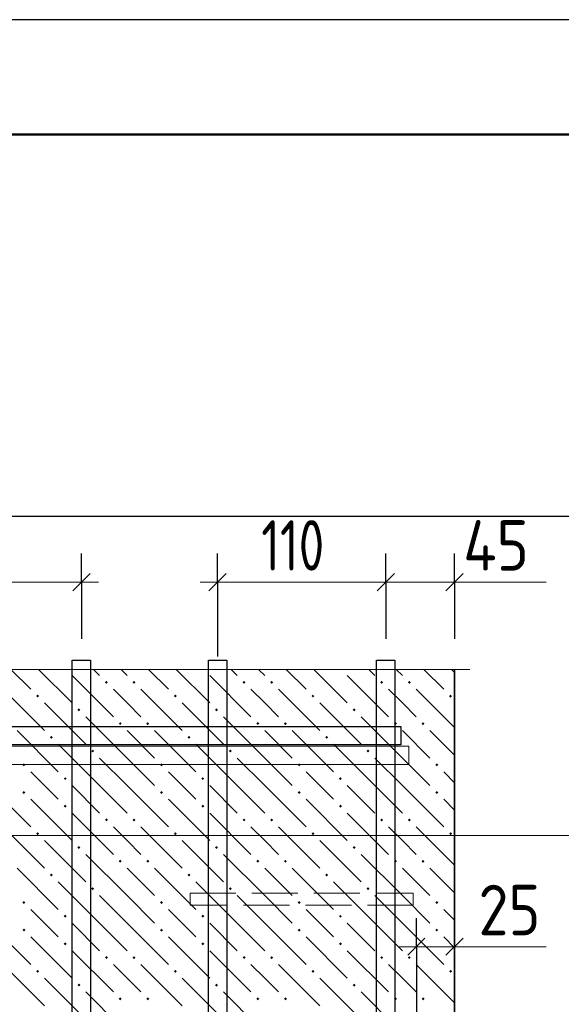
# Model space of a CAD drawing. Header units: millimetres. Extents: x 0 to 50400, y 0 to 35640.
# Tile 36 of 40: x 30764 to 33597, y 30489 to 35640. Entities that reach past the tile are written whole.
import ezdxf

# ---------------------------------------------------------------- set-up
doc = ezdxf.new("R2010")
doc.units = ezdxf.units.MM
doc.linetypes.add('______2', pattern=[324, 240, -84])
for name, color, linetype, lineweight in [('Standard', 7, 'Continuous', 25), ('ЖБ Перекрытие средний уровень', 7, 'Continuous', 35), ('Размерная линия_ общее', 7, 'Continuous', 13)]:
    doc.layers.add(name, color=color, linetype=linetype, lineweight=lineweight)
for name, color, linetype, lineweight, true_color in [('Обрамление П-обр. равн.', 7, 'Continuous', 25, 0x5f1e0f), ('Поперечное армирование AW фон', 7, '______2', 13, 0xa0a0a0), ('Фоновоя арматура Х1', 7, 'Continuous', 18, 0x656565)]:
    doc.layers.add(name, color=color, linetype=linetype, lineweight=lineweight, true_color=true_color)
doc.layers.add('Размерная выноска', color=7, linetype='Continuous')
doc.styles.add('ISOCPEUR', font='txt')

msp = doc.modelspace()

# ---------------------------------------------------------------- hatches: boundary and pattern name
at = {"layer": 'ЖБ Перекрытие средний уровень', "linetype": 'Continuous', "lineweight": 18, "transparency": 33554687}
for points in [[(31005.2, 32241.3), (31001.5, 32237.6), (30997.8, 32241.3)], [(31725.2, 32241.3), (31721.5, 32237.6), (31717.8, 32241.3)], [(32445.2, 32241.3), (32441.5, 32237.6), (32437.8, 32241.3)], [(31209.7, 32173.4), (31217.5, 32181.2), (31225.3, 32173.4), (31217.5, 32165.6)], [(31353.7, 32173.4), (31361.5, 32181.2), (31369.3, 32173.4), (31361.5, 32165.6)], [(31929.7, 32173.4), (31937.5, 32181.2), (31945.3, 32173.4), (31937.5, 32165.6)], [(32073.7, 32173.4), (32081.5, 32181.2), (32089.3, 32173.4), (32081.5, 32165.6)], [(32649.7, 32173.4), (32657.5, 32181.2), (32665.3, 32173.4), (32657.5, 32165.6)], [(32793.7, 32173.4), (32801.5, 32181.2), (32809.3, 32173.4), (32801.5, 32165.6)], [(30849.7, 32101.4), (30857.5, 32109.2), (30865.3, 32101.4), (30857.5, 32093.6)], [(31569.7, 32101.4), (31577.5, 32109.2), (31585.3, 32101.4), (31577.5, 32093.6)], [(32289.7, 32101.4), (32297.5, 32109.2), (32305.3, 32101.4), (32297.5, 32093.6)], [(33009.7, 32101.4), (33017.5, 32109.2), (33025.3, 32101.4), (33017.5, 32093.6)], [(31065.7, 32029.4), (31073.5, 32037.2), (31081.3, 32029.4), (31073.5, 32021.6)], [(31785.7, 32029.4), (31793.5, 32037.2), (31801.3, 32029.4), (31793.5, 32021.6)], [(32505.7, 32029.4), (32513.5, 32037.2), (32521.3, 32029.4), (32513.5, 32021.6)], [(31281.7, 31957.4), (31289.5, 31965.2), (31297.3, 31957.4), (31289.5, 31949.6)], [(31425.7, 31957.4), (31433.5, 31965.2), (31441.3, 31957.4), (31433.5, 31949.6)], [(32001.7, 31957.4), (32009.5, 31965.2), (32017.3, 31957.4), (32009.5, 31949.6)], [(32145.7, 31957.4), (32153.5, 31965.2), (32161.3, 31957.4), (32153.5, 31949.6)], [(32721.7, 31957.4), (32729.5, 31965.2), (32737.3, 31957.4), (32729.5, 31949.6)], [(32865.7, 31957.4), (32873.5, 31965.2), (32881.3, 31957.4), (32873.5, 31949.6)], [(30921.7, 31885.4), (30929.5, 31893.2), (30937.3, 31885.4), (30929.5, 31877.6)], [(31641.7, 31885.4), (31649.5, 31893.2), (31657.3, 31885.4), (31649.5, 31877.6)], [(32361.7, 31885.4), (32369.5, 31893.2), (32377.3, 31885.4), (32369.5, 31877.6)], [(31137.7, 31813.4), (31145.5, 31821.2), (31153.3, 31813.4), (31145.5, 31805.6)], [(31857.7, 31813.4), (31865.5, 31821.2), (31873.3, 31813.4), (31865.5, 31805.6)], [(32577.7, 31813.4), (32585.5, 31821.2), (32593.3, 31813.4), (32585.5, 31805.6)], [(30777.7, 31741.4), (30785.5, 31749.2), (30793.3, 31741.4), (30785.5, 31733.6)], [(31497.7, 31741.4), (31505.5, 31749.2), (31513.3, 31741.4), (31505.5, 31733.6)], [(32217.7, 31741.4), (32225.5, 31749.2), (32233.3, 31741.4), (32225.5, 31733.6)], [(32937.7, 31741.4), (32945.5, 31749.2), (32953.3, 31741.4), (32945.5, 31733.6)], [(30993.7, 31669.4), (31001.5, 31677.2), (31009.3, 31669.4), (31001.5, 31661.6)], [(31713.7, 31669.4), (31721.5, 31677.2), (31729.3, 31669.4), (31721.5, 31661.6)], [(32433.7, 31669.4), (32441.5, 31677.2), (32449.3, 31669.4), (32441.5, 31661.6)], [(30777.7, 31597.4), (30785.5, 31605.2), (30793.3, 31597.4), (30785.5, 31589.6)], [(31497.7, 31597.4), (31505.5, 31605.2), (31513.3, 31597.4), (31505.5, 31589.6)], [(32217.7, 31597.4), (32225.5, 31605.2), (32233.3, 31597.4), (32225.5, 31589.6)], [(32937.7, 31597.4), (32945.5, 31605.2), (32953.3, 31597.4), (32945.5, 31589.6)], [(30993.7, 31525.4), (31001.5, 31533.2), (31009.3, 31525.4), (31001.5, 31517.6)], [(31713.7, 31525.4), (31721.5, 31533.2), (31729.3, 31525.4), (31721.5, 31517.6)], [(32433.7, 31525.4), (32441.5, 31533.2), (32449.3, 31525.4), (32441.5, 31517.6)], [(31209.7, 31453.4), (31217.5, 31461.2), (31225.3, 31453.4), (31217.5, 31445.6)], [(31353.7, 31453.4), (31361.5, 31461.2), (31369.3, 31453.4), (31361.5, 31445.6)], [(31929.7, 31453.4), (31937.5, 31461.2), (31945.3, 31453.4), (31937.5, 31445.6)], [(32073.7, 31453.4), (32081.5, 31461.2), (32089.3, 31453.4), (32081.5, 31445.6)], [(32649.7, 31453.4), (32657.5, 31461.2), (32665.3, 31453.4), (32657.5, 31445.6)], [(32793.7, 31453.4), (32801.5, 31461.2), (32809.3, 31453.4), (32801.5, 31445.6)], [(30849.7, 31381.4), (30857.5, 31389.2), (30865.3, 31381.4), (30857.5, 31373.6)], [(31569.7, 31381.4), (31577.5, 31389.2), (31585.3, 31381.4), (31577.5, 31373.6)], [(32289.7, 31381.4), (32297.5, 31389.2), (32305.3, 31381.4), (32297.5, 31373.6)], [(33009.7, 31381.4), (33017.5, 31389.2), (33025.3, 31381.4), (33017.5, 31373.6)], [(31065.7, 31309.4), (31073.5, 31317.2), (31081.3, 31309.4), (31073.5, 31301.6)], [(31785.7, 31309.4), (31793.5, 31317.2), (31801.3, 31309.4), (31793.5, 31301.6)], [(32505.7, 31309.4), (32513.5, 31317.2), (32521.3, 31309.4), (32513.5, 31301.6)], [(31281.7, 31237.4), (31289.5, 31245.2), (31297.3, 31237.4), (31289.5, 31229.6)], [(31425.7, 31237.4), (31433.5, 31245.2), (31441.3, 31237.4), (31433.5, 31229.6)], [(32001.7, 31237.4), (32009.5, 31245.2), (32017.3, 31237.4), (32009.5, 31229.6)], [(32145.7, 31237.4), (32153.5, 31245.2), (32161.3, 31237.4), (32153.5, 31229.6)], [(32721.7, 31237.4), (32729.5, 31245.2), (32737.3, 31237.4), (32729.5, 31229.6)], [(32865.7, 31237.4), (32873.5, 31245.2), (32881.3, 31237.4), (32873.5, 31229.6)], [(30921.7, 31165.4), (30929.5, 31173.2), (30937.3, 31165.4), (30929.5, 31157.6)], [(31641.7, 31165.4), (31649.5, 31173.2), (31657.3, 31165.4), (31649.5, 31157.6)], [(32361.7, 31165.4), (32369.5, 31173.2), (32377.3, 31165.4), (32369.5, 31157.6)], [(31137.7, 31093.4), (31145.5, 31101.2), (31153.3, 31093.4), (31145.5, 31085.6)], [(31857.7, 31093.4), (31865.5, 31101.2), (31873.3, 31093.4), (31865.5, 31085.6)], [(32577.7, 31093.4), (32585.5, 31101.2), (32593.3, 31093.4), (32585.5, 31085.6)], [(30777.7, 31021.4), (30785.5, 31029.2), (30793.3, 31021.4), (30785.5, 31013.6)], [(31497.7, 31021.4), (31505.5, 31029.2), (31513.3, 31021.4), (31505.5, 31013.6)], [(32217.7, 31021.4), (32225.5, 31029.2), (32233.3, 31021.4), (32225.5, 31013.6)], [(32937.7, 31021.4), (32945.5, 31029.2), (32953.3, 31021.4), (32945.5, 31013.6)], [(30993.7, 30949.4), (31001.5, 30957.2), (31009.3, 30949.4), (31001.5, 30941.6)], [(31713.7, 30949.4), (31721.5, 30957.2), (31729.3, 30949.4), (31721.5, 30941.6)], [(32433.7, 30949.4), (32441.5, 30957.2), (32449.3, 30949.4), (32441.5, 30941.6)], [(30777.7, 30877.4), (30785.5, 30885.2), (30793.3, 30877.4), (30785.5, 30869.6)], [(31497.7, 30877.4), (31505.5, 30885.2), (31513.3, 30877.4), (31505.5, 30869.6)], [(32217.7, 30877.4), (32225.5, 30885.2), (32233.3, 30877.4), (32225.5, 30869.6)], [(32937.7, 30877.4), (32945.5, 30885.2), (32953.3, 30877.4), (32945.5, 30869.6)], [(30993.7, 30805.4), (31001.5, 30813.2), (31009.3, 30805.4), (31001.5, 30797.6)], [(31713.7, 30805.4), (31721.5, 30813.2), (31729.3, 30805.4), (31721.5, 30797.6)], [(32433.7, 30805.4), (32441.5, 30813.2), (32449.3, 30805.4), (32441.5, 30797.6)], [(31209.7, 30733.4), (31217.5, 30741.2), (31225.3, 30733.4), (31217.5, 30725.6)], [(31353.7, 30733.4), (31361.5, 30741.2), (31369.3, 30733.4), (31361.5, 30725.6)], [(31929.7, 30733.4), (31937.5, 30741.2), (31945.3, 30733.4), (31937.5, 30725.6)], [(32073.7, 30733.4), (32081.5, 30741.2), (32089.3, 30733.4), (32081.5, 30725.6)], [(32649.7, 30733.4), (32657.5, 30741.2), (32665.3, 30733.4), (32657.5, 30725.6)], [(32793.7, 30733.4), (32801.5, 30741.2), (32809.3, 30733.4), (32801.5, 30725.6)], [(30849.7, 30661.4), (30857.5, 30669.2), (30865.3, 30661.4), (30857.5, 30653.6)], [(31569.7, 30661.4), (31577.5, 30669.2), (31585.3, 30661.4), (31577.5, 30653.6)], [(32289.7, 30661.4), (32297.5, 30669.2), (32305.3, 30661.4), (32297.5, 30653.6)], [(33009.7, 30661.4), (33017.5, 30669.2), (33025.3, 30661.4), (33017.5, 30653.6)], [(31065.7, 30589.4), (31073.5, 30597.2), (31081.3, 30589.4), (31073.5, 30581.6)], [(31785.7, 30589.4), (31793.5, 30597.2), (31801.3, 30589.4), (31793.5, 30581.6)], [(32505.7, 30589.4), (32513.5, 30597.2), (32521.3, 30589.4), (32513.5, 30581.6)], [(31281.7, 30517.4), (31289.5, 30525.2), (31297.3, 30517.4), (31289.5, 30509.6)], [(31425.7, 30517.4), (31433.5, 30525.2), (31441.3, 30517.4), (31433.5, 30509.6)], [(32001.7, 30517.4), (32009.5, 30525.2), (32017.3, 30517.4), (32009.5, 30509.6)], [(32145.7, 30517.4), (32153.5, 30525.2), (32161.3, 30517.4), (32153.5, 30509.6)], [(32721.7, 30517.4), (32729.5, 30525.2), (32737.3, 30517.4), (32729.5, 30509.6)], [(32865.7, 30517.4), (32873.5, 30525.2), (32881.3, 30517.4), (32873.5, 30509.6)]]:
    msp.add_hatch(color=7, dxfattribs=at).paths.add_polyline_path(points, flags=16)

# ---------------------------------------------------------------- linework, layer by layer
at = {"layer": 'Standard', "color": 7, "linetype": 'Continuous', "lineweight": 13, "transparency": 33554687}
msp.add_line((33038.5, 32697.7), (33518.5, 32697.7), dxfattribs=at)
at = {"layer": 'Standard', "color": 251, "linetype": 'Continuous', "lineweight": 13, "true_color": 0x656565, "transparency": 33554687}
msp.add_line((33038.5, 30790.1), (33518.5, 30790.1), dxfattribs=at)
at = {"layer": 'Standard', "color": 7, "linetype": 'Continuous', "lineweight": 25, "transparency": 33554687}
msp.add_lwpolyline([(0, 0), (50400, 0), (50400, 35640), (0, 35640), (0, 0)], close=True, dxfattribs=at)
at = {"layer": 'Standard', "color": 7, "linetype": 'Continuous', "lineweight": 50, "transparency": 33554687}
msp.add_lwpolyline([(2400, 35040), (49800, 35040), (49800, 600), (2400, 600), (2400, 35040)], close=True, dxfattribs=at)
at = {"layer": 'Standard', "color": 254, "linetype": 'Continuous', "lineweight": -3, "true_color": 0xc4c4ff, "transparency": 33554687}
msp.add_lwpolyline([(26278.5, 24302.8), (33838.5, 24302.8), (33838.5, 33041.3), (26278.5, 33041.3), (26278.5, 24302.8)], dxfattribs=at)
at = {"layer": 'Standard', "color": 7, "linetype": 'Continuous', "lineweight": 13, "transparency": 33554687}
msp.add_lwpolyline([(36446.8, 31372.3), (33725.5, 31372.3), (27734.5, 31372.3)], dxfattribs=at)
at = {"layer": 'ЖБ Перекрытие средний уровень', "color": 9, "linetype": 'Continuous', "lineweight": 18, "true_color": 0xc7c7c7, "transparency": 33554687}
for p, q in [((30717.6, 32241.3), (30821.5, 32137.4)), ((30861.6, 32241.3), (31037.5, 32065.4)), ((31037.5, 32209.4), (31253.5, 31993.4)), ((31149.6, 32241.3), (31181.5, 32209.4)), ((31293.6, 32241.3), (31325.5, 32209.4)), ((31437.6, 32241.3), (31541.5, 32137.4)), ((31581.6, 32241.3), (31757.5, 32065.4)), ((31757.5, 32209.4), (31973.5, 31993.4)), ((31869.6, 32241.3), (31901.5, 32209.4)), ((32013.6, 32241.3), (32045.5, 32209.4)), ((32157.6, 32241.3), (32261.5, 32137.4)), ((32301.6, 32241.3), (32477.5, 32065.4)), ((32477.5, 32209.4), (32693.5, 31993.4)), ((32589.6, 32241.3), (32621.5, 32209.4)), ((32733.6, 32241.3), (32765.5, 32209.4)), ((32877.6, 32241.3), (32981.5, 32137.4)), ((33021.6, 32241.3), (33038.5, 32224.3)), ((30677.5, 32137.4), (30893.5, 31921.4)), ((31325.5, 32065.4), (31253.5, 32137.4)), ((31397.5, 32137.4), (31613.5, 31921.4)), ((32045.5, 32065.4), (31973.5, 32137.4)), ((32117.5, 32137.4), (32333.5, 31921.4)), ((32765.5, 32065.4), (32693.5, 32137.4)), ((32837.5, 32137.4), (33038.5, 31936.3)), ((30893.5, 32065.4), (31109.5, 31849.4)), ((31397.5, 31993.4), (31325.5, 32065.4)), ((31613.5, 32065.4), (31829.5, 31849.4)), ((32117.5, 31993.4), (32045.5, 32065.4)), ((32333.5, 32065.4), (32549.5, 31849.4)), ((32837.5, 31993.4), (32765.5, 32065.4)), ((31325.5, 31777.4), (31109.5, 31993.4)), ((32045.5, 31777.4), (31829.5, 31993.4)), ((32765.5, 31777.4), (32549.5, 31993.4)), ((30749.5, 31921.4), (30965.5, 31705.4)), ((31325.5, 31921.4), (31469.5, 31777.4)), ((31469.5, 31921.4), (31685.5, 31705.4)), ((32045.5, 31921.4), (32189.5, 31777.4)), ((32189.5, 31921.4), (32405.5, 31705.4)), ((32765.5, 31921.4), (32909.5, 31777.4)), ((32909.5, 31921.4), (33038.5, 31792.3)), ((31181.5, 31633.4), (30965.5, 31849.4)), ((31901.5, 31633.4), (31685.5, 31849.4)), ((32621.5, 31633.4), (32405.5, 31849.4)), ((31181.5, 31777.4), (31325.5, 31633.4)), ((31325.5, 31777.4), (31469.5, 31633.4)), ((31901.5, 31777.4), (32045.5, 31633.4)), ((32045.5, 31777.4), (32189.5, 31633.4)), ((32621.5, 31777.4), (32765.5, 31633.4)), ((32765.5, 31777.4), (32909.5, 31633.4)), ((30893.5, 31633.4), (30821.5, 31705.4)), ((31613.5, 31633.4), (31541.5, 31705.4)), ((32333.5, 31633.4), (32261.5, 31705.4)), ((33038.5, 31648.3), (32981.5, 31705.4)), ((30605.5, 31633.4), (30821.5, 31417.4)), ((30965.5, 31561.4), (30893.5, 31633.4)), ((31037.5, 31633.4), (31181.5, 31489.4)), ((31181.5, 31633.4), (31325.5, 31489.4)), ((31325.5, 31633.4), (31541.5, 31417.4)), ((31685.5, 31561.4), (31613.5, 31633.4)), ((31757.5, 31633.4), (31901.5, 31489.4)), ((31901.5, 31633.4), (32045.5, 31489.4)), ((32045.5, 31633.4), (32261.5, 31417.4)), ((32405.5, 31561.4), (32333.5, 31633.4)), ((32477.5, 31633.4), (32621.5, 31489.4)), ((32621.5, 31633.4), (32765.5, 31489.4)), ((32765.5, 31633.4), (32981.5, 31417.4)), ((30821.5, 31561.4), (31037.5, 31345.4)), ((31541.5, 31561.4), (31757.5, 31345.4)), ((32261.5, 31561.4), (32477.5, 31345.4)), ((32981.5, 31561.4), (33038.5, 31504.3)), ((31037.5, 31489.4), (31253.5, 31273.4)), ((31757.5, 31489.4), (31973.5, 31273.4)), ((32477.5, 31489.4), (32693.5, 31273.4)), ((30677.5, 31417.4), (30893.5, 31201.4)), ((31325.5, 31345.4), (31253.5, 31417.4)), ((31397.5, 31417.4), (31613.5, 31201.4)), ((32045.5, 31345.4), (31973.5, 31417.4)), ((32117.5, 31417.4), (32333.5, 31201.4)), ((32765.5, 31345.4), (32693.5, 31417.4)), ((32837.5, 31417.4), (33038.5, 31216.3)), ((30893.5, 31345.4), (31109.5, 31129.4)), ((31397.5, 31273.4), (31325.5, 31345.4)), ((31613.5, 31345.4), (31829.5, 31129.4)), ((32117.5, 31273.4), (32045.5, 31345.4)), ((32333.5, 31345.4), (32549.5, 31129.4)), ((32837.5, 31273.4), (32765.5, 31345.4)), ((31325.5, 31057.4), (31109.5, 31273.4)), ((32045.5, 31057.4), (31829.5, 31273.4)), ((32765.5, 31057.4), (32549.5, 31273.4)), ((30749.5, 31201.4), (30965.5, 30985.4)), ((31325.5, 31201.4), (31469.5, 31057.4)), ((31469.5, 31201.4), (31685.5, 30985.4)), ((32045.5, 31201.4), (32189.5, 31057.4)), ((32189.5, 31201.4), (32405.5, 30985.4)), ((32765.5, 31201.4), (32909.5, 31057.4)), ((32909.5, 31201.4), (33038.5, 31072.3)), ((31181.5, 30913.4), (30965.5, 31129.4)), ((31901.5, 30913.4), (31685.5, 31129.4)), ((32621.5, 30913.4), (32405.5, 31129.4)), ((31181.5, 31057.4), (31325.5, 30913.4)), ((31325.5, 31057.4), (31469.5, 30913.4)), ((31901.5, 31057.4), (32045.5, 30913.4)), ((32045.5, 31057.4), (32189.5, 30913.4)), ((32621.5, 31057.4), (32765.5, 30913.4)), ((32765.5, 31057.4), (32909.5, 30913.4)), ((30893.5, 30913.4), (30821.5, 30985.4)), ((31613.5, 30913.4), (31541.5, 30985.4)), ((32333.5, 30913.4), (32261.5, 30985.4)), ((33038.5, 30928.3), (32981.5, 30985.4)), ((30605.5, 30913.4), (30821.5, 30697.4)), ((30965.5, 30841.4), (30893.5, 30913.4)), ((31037.5, 30913.4), (31181.5, 30769.4)), ((31181.5, 30913.4), (31325.5, 30769.4)), ((31325.5, 30913.4), (31541.5, 30697.4)), ((31685.5, 30841.4), (31613.5, 30913.4)), ((31757.5, 30913.4), (31901.5, 30769.4)), ((31901.5, 30913.4), (32045.5, 30769.4)), ((32045.5, 30913.4), (32261.5, 30697.4)), ((32405.5, 30841.4), (32333.5, 30913.4)), ((32477.5, 30913.4), (32621.5, 30769.4)), ((32621.5, 30913.4), (32765.5, 30769.4)), ((32765.5, 30913.4), (32981.5, 30697.4)), ((30821.5, 30841.4), (31037.5, 30625.4)), ((31541.5, 30841.4), (31757.5, 30625.4)), ((32261.5, 30841.4), (32477.5, 30625.4)), ((32981.5, 30841.4), (33038.5, 30784.3)), ((31037.5, 30769.4), (31253.5, 30553.4)), ((31757.5, 30769.4), (31973.5, 30553.4)), ((32477.5, 30769.4), (32693.5, 30553.4)), ((30677.5, 30697.4), (30893.5, 30481.4)), ((31325.5, 30625.4), (31253.5, 30697.4)), ((31397.5, 30697.4), (31613.5, 30481.4)), ((32045.5, 30625.4), (31973.5, 30697.4)), ((32117.5, 30697.4), (32333.5, 30481.4)), ((32765.5, 30625.4), (32693.5, 30697.4)), ((32837.5, 30697.4), (33038.5, 30496.3)), ((30893.5, 30625.4), (31109.5, 30409.4)), ((31397.5, 30553.4), (31325.5, 30625.4)), ((31613.5, 30625.4), (31829.5, 30409.4)), ((32117.5, 30553.4), (32045.5, 30625.4)), ((32333.5, 30625.4), (32549.5, 30409.4)), ((32837.5, 30553.4), (32765.5, 30625.4)), ((31325.5, 30337.4), (31109.5, 30553.4)), ((32045.5, 30337.4), (31829.5, 30553.4)), ((32765.5, 30337.4), (32549.5, 30553.4))]:
    msp.add_line(p, q, dxfattribs=at)
at = {"layer": 'ЖБ Перекрытие средний уровень', "color": 7, "linetype": 'Continuous', "lineweight": 35, "transparency": 33554687}
msp.add_line((33038.5, 25102.8), (33038.5, 32241.3), dxfattribs=at)
at = {"layer": 'Обрамление П-обр. равн.', "color": 38, "linetype": 'Continuous', "lineweight": 25, "true_color": 0x5f1e0f, "transparency": 33554687}
for points in [[(31038.5, 25302.8), (31038.5, 32289.3), (31134.5, 32289.3), (31134.5, 25302.8), (31038.5, 25302.8)], [(31750.5, 25302.8), (31750.5, 32289.3), (31846.5, 32289.3), (31846.5, 25302.8), (31750.5, 25302.8)], [(32630.5, 25302.8), (32630.5, 32289.3), (32726.5, 32289.3), (32726.5, 25302.8), (32630.5, 25302.8)], [(32758.1, 31846.4), (27862.1, 31846.4), (27862.1, 31942.4), (32758.1, 31942.4), (32758.1, 31846.4)]]:
    msp.add_lwpolyline(points, dxfattribs=at)
at = {"layer": 'Поперечное армирование AW фон', "color": 253, "linetype": '______2', "lineweight": 13, "true_color": 0xa0a0a0, "transparency": 33554687}
msp.add_lwpolyline([(31654.5, 31070.8), (32822.5, 31070.8), (32822.5, 31006.8), (31654.5, 31006.8), (31654.5, 31070.8)], dxfattribs=at)
at = {"layer": 'Размерная выноска', "color": 7, "linetype": 'Continuous', "lineweight": 13, "transparency": 33554687}
msp.add_line((33118.5, 32241.3), (26998.5, 32241.3), dxfattribs=at)
at = {"layer": 'Размерная линия_ общее', "color": 253, "linetype": 'Continuous', "lineweight": -3, "true_color": 0xa0a0a0, "transparency": 33554687}
for p, q in [((31086.5, 32697.7), (31086.5, 32847.7)), ((31798.5, 32697.7), (31798.5, 32847.7)), ((32678.5, 32697.7), (32678.5, 32847.7)), ((33038.5, 32697.7), (33038.5, 32847.7)), ((31086.5, 32697.7), (31086.5, 32547.7)), ((31086.5, 32697.7), (31086.5, 32401.3)), ((31798.5, 32697.7), (31798.5, 32547.7)), ((31798.5, 32697.7), (31798.5, 32308.2)), ((32678.5, 32697.7), (32678.5, 32547.7)), ((32678.5, 32697.7), (32678.5, 32401.3)), ((33038.5, 32697.7), (33038.5, 32547.7)), ((33038.5, 32697.7), (33038.5, 32401.3))]:
    msp.add_line(p, q, dxfattribs=at)
at = {"layer": 'Размерная линия_ общее', "color": 7, "linetype": 'Continuous', "lineweight": 25, "transparency": 33554687}
for p, q in [((31041.5, 32652.7), (31131.5, 32742.7)), ((31753.5, 32652.7), (31843.5, 32742.7)), ((32633.5, 32652.7), (32723.5, 32742.7)), ((32993.5, 32652.7), (33083.5, 32742.7))]:
    msp.add_line(p, q, dxfattribs=at)
at = {"layer": 'Размерная линия_ общее', "color": 7, "linetype": 'Continuous', "lineweight": 13, "transparency": 33554687}
for p, q in [((29486.5, 32697.7), (31086.5, 32697.7)), ((31086.5, 32697.7), (31176.5, 32697.7)), ((31798.5, 32697.7), (31708.5, 32697.7)), ((31798.5, 32697.7), (32678.5, 32697.7)), ((32678.5, 32697.7), (33038.5, 32697.7)), ((33038.5, 32697.7), (33128.5, 32697.7))]:
    msp.add_line(p, q, dxfattribs=at)
at = {"layer": 'Размерная линия_ общее', "color": 251, "linetype": 'Continuous', "lineweight": -3, "true_color": 0x656565, "transparency": 33554687}
for p, q in [((32838.5, 30790.1), (32838.5, 30940.1)), ((33038.5, 30790.1), (33038.5, 30940.1)), ((32838.5, 30790.1), (32838.5, 30640.1)), ((32838.5, 30790.1), (32838.5, 30418.4)), ((33038.5, 30790.1), (33038.5, 30640.1)), ((33038.5, 30790.1), (33038.5, 30790.1))]:
    msp.add_line(p, q, dxfattribs=at)
at = {"layer": 'Размерная линия_ общее', "color": 251, "linetype": 'Continuous', "lineweight": 25, "true_color": 0x656565, "transparency": 33554687}
for p, q in [((32793.5, 30745.1), (32883.5, 30835.1)), ((32993.5, 30745.1), (33083.5, 30835.1))]:
    msp.add_line(p, q, dxfattribs=at)
at = {"layer": 'Размерная линия_ общее', "color": 251, "linetype": 'Continuous', "lineweight": 13, "true_color": 0x656565, "transparency": 33554687}
for p, q in [((32838.5, 30790.1), (32748.5, 30790.1)), ((32838.5, 30790.1), (33038.5, 30790.1)), ((33038.5, 30790.1), (33128.5, 30790.1))]:
    msp.add_line(p, q, dxfattribs=at)
at = {"layer": 'Фоновоя арматура Х1', "color": 251, "linetype": 'Continuous', "lineweight": 18, "true_color": 0x656565, "transparency": 33554687}
msp.add_lwpolyline([(27030.5, 31838.8), (32798.5, 31838.8), (32798.5, 31742.8), (27030.5, 31742.8), (27030.5, 31838.8)], dxfattribs=at)
msp.add_lwpolyline([(27030.5, 31838.8), (32798.5, 31838.8), (32798.5, 31742.8), (27030.5, 31742.8), (27030.5, 31838.8)], dxfattribs=at)

# ---------------------------------------------------------------- texts
at = {"layer": 'Размерная линия_ общее', "color": 7, "linetype": 'Continuous', "lineweight": 25, "transparency": 33554687, "char_height": 264, "attachment_point": 7, "style": 'ISOCPEUR'}
for s, insert, width in [('\\W0.74;110', (32027.3, 32757.7), 546.177), ('\\W0.88;45', (33083.5, 32757.7), 512.137)]:
    msp.add_mtext(s, dxfattribs=dict(at, insert=insert, width=width))
at = {"layer": 'Размерная линия_ общее', "color": 251, "linetype": 'Continuous', "lineweight": 25, "true_color": 0x656565, "transparency": 33554687, "insert": (33163.5, 30850.1), "char_height": 264, "width": 484.718, "attachment_point": 7, "style": 'ISOCPEUR'}
msp.add_mtext('\\W0.87;25', dxfattribs=at)

doc.saveas('drawing.dxf')
